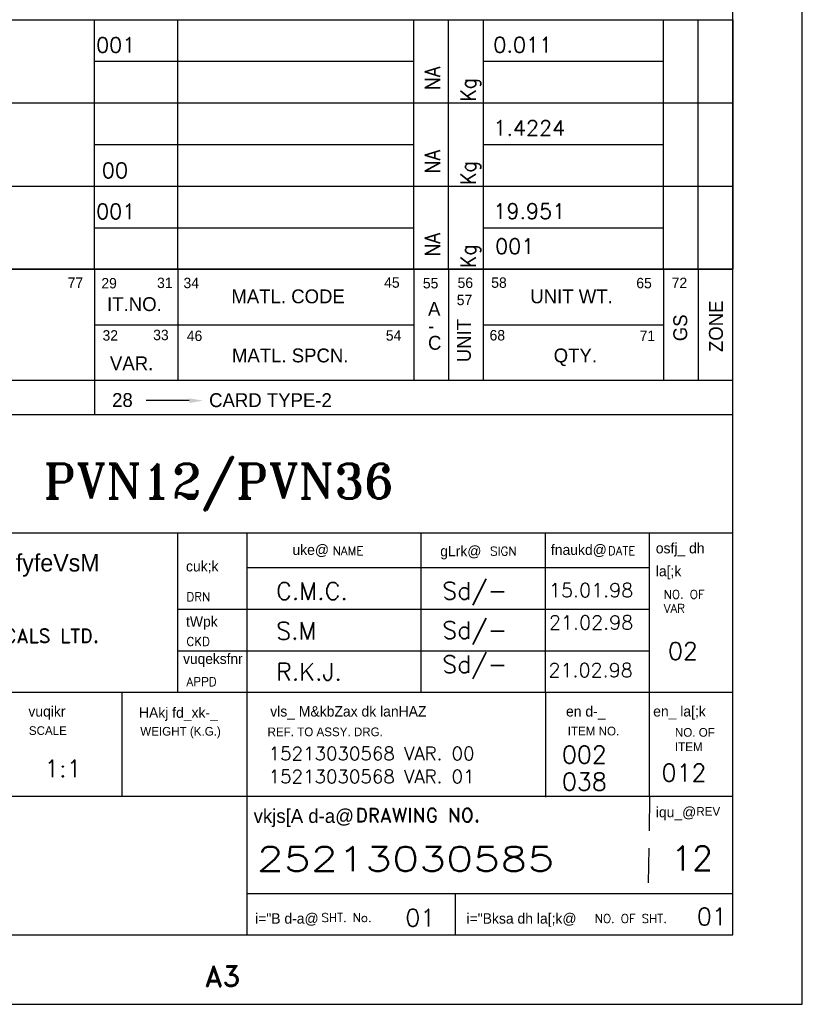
# Model space of a CAD drawing. Extents: x 5111 to 10755, y 3088 to 7079.
# Tile 7 of 8: x 9239 to 10755, y 3088 to 4996. Entities that reach past the tile are written whole.
import ezdxf
from ezdxf.enums import TextEntityAlignment as Align

# ---------------------------------------------------------------- set-up
doc = ezdxf.new("R2010")
doc.units = 0
doc.header["$LTSCALE"] = 10
doc.header["$MEASUREMENT"] = 0
doc.linetypes.add('DASHED', pattern=[0.75, 0.5, -0.25])
doc.layers.get('0').update_dxf_attribs({"linetype": 'CONTINUOUS'})
doc.layers.add('6', color=220, linetype='CONTINUOUS')
doc.layers.add('TEXT', color=7, linetype='CONTINUOUS')
doc.styles.add('HINDI', font='hindi')
doc.styles.add('ROMAND', font='romand')
doc.styles.add('ROMANS', font='romans')
doc.styles.add('ROMANT', font='romant.shx')

# ---------------------------------------------------------------- blocks, each defined once
blk = doc.blocks.new('A3')
for p, q in [((420, 0), (420, 297)), ((410, 10), (410, 287)), ((410, 85), (240, 85)), ((410, 10), (410, 85)), ((240, 68), (410, 68)), ((330, 45), (330, 68)), ((340, 45), (340, 68)), ((365, 68), (365, 45)), ((383, 45), (383, 68)), ((398, 45), (398, 68)), ((340, 63), (398, 63)), ((330, 57), (398, 57)), ((330, 51), (398, 51)), ((170, 45), (410, 45)), ((322, 30), (322, 45)), ((340, 10), (340, 45)), ((383, 45), (383, 29.89)), ((398, 30), (398, 45)), ((240, 30), (410, 30)), ((340, 16), (410, 16)), ((370, 10), (370, 16)), ((20, 10), (410, 10)), ((170, 10), (410, 10)), ((0, 0), (420, 0))]:
    blk.add_line(p, q)
at = {"color": 5}
for p, q in [((410, 106), (168, 106)), ((318, 106), (318, 90)), ((330, 106), (330, 90)), ((364, 106), (364, 90)), ((369, 106), (369, 90)), ((374, 106), (374, 90)), ((400, 106), (400, 90)), ((405, 106), (405, 90)), ((318, 98), (364, 98)), ((374, 98), (400, 98)), ((168, 90), (410, 90)), ((318, 90), (318, 85)), ((331.65, 87.06), (325.42, 87.06))]:
    blk.add_line(p, q, dxfattribs=at)
at = {"linetype": 'DASHED'}
blk.add_line((398, 30), (397.76, 16), dxfattribs=at)
at = {"color": 5}
blk.add_solid([(331.65, 87.39), (331.65, 86.72), (333.65, 87.06)], dxfattribs=at)
for s, height, p in [('77', 1.5, (314.13, 103.32)), ('29', 1.5, (318.98, 103.25)), ('31', 1.5, (327.01, 103.3)), ('34', 1.5, (330.82, 103.28)), ('45', 1.5, (359.74, 103.34)), ('55', 1.5, (365.32, 103.25)), ('56', 1.5, (370.32, 103.31)), ('58', 1.5, (375.17, 103.33)), ('65', 1.5, (396.08, 103.27)), ('72', 1.5, (401.18, 103.3)), ('MATL. CODE', 2, (337.72, 101.1)), ('57', 1.5, (370.2, 100.83)), ('UNIT WT.', 2, (380.8, 101.1)), ('IT.NO.', 2, (319.81, 99.98)), ('A', 2, (366.06, 99.31)), ('32', 1.5, (319.15, 95.72)), ('33', 1.5, (326.45, 95.78)), ('46', 1.5, (331.3, 95.66)), ('54', 1.5, (359.98, 95.71)), ('-', 2, (366.06, 96.85)), ('68', 1.5, (374.93, 95.74)), ('71', 1.5, (396.56, 95.66)), ('C', 2, (366.06, 94.4)), ('MATL. SPCN.', 2, (337.8, 92.58)), ('QTY.', 2, (384.17, 92.58)), ('VAR.', 2, (320.22, 91.45)), ('28', 2, (320.53, 86.15)), ('CARD TYPE-2', 2, (334.51, 86.13))]:
    blk.add_text(s, height=height, dxfattribs=at).set_placement(p)
for s, p in [('ZONE', (408.55, 94.07)), ('UNIT', (372.23, 92.6)), ('GS', (403.41, 95.63))]:
    blk.add_text(s, height=2, rotation=90, dxfattribs=at).set_placement(p)
for s, height, style, p in [('uke@', 1.5, 'HINDI', (346.52, 64.81)), ('gLrk@', 1.5, 'HINDI', (367.82, 64.62)), ('fnaukd@', 1.5, 'HINDI', (383.77, 64.81)), ('osfj_ dh', 1.5, 'HINDI', (398.89, 65.03)), ('HAkjr gsoh bysfDV&dYl fyfeVsM', 2.5, 'HINDI', (270.61, 62.42)), ('cuk;k', 1.5, 'HINDI', (331.18, 62.43)), ('la[;k', 1.5, 'HINDI', (398.89, 61.73)), ('tWpk', 1.5, 'HINDI', (331.18, 54.46)), ('vuqikr', 1.5, 'HINDI', (308.46, 41.5)), ('HAkj fd_xk-_', 1.5, 'HINDI', (324.4, 41.32)), ('vls_ M&kbZax dk lanHAZ', 1.5, 'HINDI', (343.32, 41.5)), ('en d-_', 1.5, 'HINDI', (385.95, 41.5)), ('en_ la[;k', 1.5, 'HINDI', (398.51, 41.51)), ('iqu_@', 1.5, 'HINDI', (398.89, 26.97)), ('vkjs[A d-a@', 2, 'HINDI', (340.93, 26.16)), ('i="B d-a@', 1.5, 'HINDI', (341.14, 11.63)), ('i="Bksa dh la[;k@', 1.5, 'HINDI', (371.61, 11.63)), ('A3', 3, 'ROMAND', (333.87, 2.56))]:
    blk.add_text(s, height=height, dxfattribs=dict(style=style)).set_placement(p)
at = {"style": 'HINDI', "width": 0.879523}
blk.add_text('vuqeksfnr', height=1.5, dxfattribs=at).set_placement((330.77, 49.08), (339.34, 49.08), align=Align.FIT)
at = {"color": 7, "style": 'ROMANS', "width": 1.3}
blk.add_attdef('DRG_NO', (81.19, 282.79), '', height=3.5, rotation=180, dxfattribs=at)
at = {"style": 'ROMANS'}
for tag, p, width in [('SHTNO', (13.59, 112.8), 0.8), ('REV_NO', (13.61, 103.51), 0.8), ('DRG_NO', (13.69, 75.16), 0.9)]:
    blk.add_attdef(tag, p, '', height=2.8, rotation=90, dxfattribs=dict(at, width=width))
at = {"color": 7, "style": 'ROMANS'}
for tag, p, height in [('PRODUCT', (309.08, 74.12), 4), ('DRN_SIGN', (366.75, 58.08), 1), ('CHD_SIGN', (366.79, 52.11), 1), ('APP_SIGN', (367.44, 46.31), 1), ('TITLE1', (257.16, 20), 3.5), ('TITLE2', (256.85, 13.78), 3.5)]:
    blk.add_attdef(tag, p, '', height=height, dxfattribs=at)
for tag, height, p in [('DRN_BY', 2, (352.45, 59.46)), ('DRN_DATE', 1.5, (390.7, 59.56)), ('CHD_BY', 2, (352.45, 53.45)), ('CHD_DATE', 1.5, (390.61, 54.05)), ('NOVAR', 2.5, (403.98, 50.51)), ('APP_BY', 2, (352.45, 47.45)), ('APP_DATE', 1.5, (390.61, 47.55)), ('SCALE', 2.5, (313.44, 34)), ('REFTOASSY', 2.5, (357.12, 34.38)), ('ITNO', 2.5, (390.34, 34.66)), ('NOIT', 2.5, (404.46, 32.96)), ('REV_NO', 3.5, (404.11, 21.06)), ('NOSHT', 2.5, (406.97, 12.66)), ('SHTNO', 2.5, (364.94, 12.48))]:
    blk.add_attdef(tag, text='', height=height, dxfattribs=at).set_placement(p, align=Align.MIDDLE)
at = {"color": 7, "style": 'ROMANS', "width": 0.8}
blk.add_attdef('WEIGHT', text='', height=2.3, dxfattribs=at).set_placement((330.68, 33.75), align=Align.MIDDLE)
at = {"color": 7, "style": 'ROMANS', "width": 1.3}
blk.add_attdef('DRG_NO', (341.38, 19.21), '', height=3.5, dxfattribs=at)
at = {"layer": 'TEXT'}
for s, height, style, p in [('NAME', 1.25, 'ROMANS', (352.32, 64.77)), ('SIGN', 1.25, 'ROMANS', (375.01, 64.73)), ('DATE', 1.25, 'ROMANS', (391.98, 64.79)), ('NO. OF', 1.25, 'ROMANS', (400.03, 58.49)), ('DRN', 1.25, 'ROMANS', (331.25, 58.14)), ('VAR', 1.25, 'ROMANS', (400.03, 56.47)), ('BHARAT HEAVY ELECTRICALS LTD.', 2, 'ROMAND', (272.99, 52.15)), ('CKD', 1.25, 'ROMANS', (331.25, 51.7)), ('APPD', 1.25, 'ROMANS', (331.25, 45.9)), ('DRAWING NO.', 2, 'ROMAND', (355.6, 26.27)), ('SHT. No.', 1.25, 'ROMANS', (350.7, 11.88)), ('NO. OF SHT.', 1.25, 'ROMANS', (390.09, 11.74))]:
    blk.add_text(s, height=height, dxfattribs=dict(at, style=style)).set_placement(p)
for s, p in [('SCALE', (308.53, 38.85)), ('WEIGHT (K.G.)', (324.59, 38.75)), ('REF. TO ASSY. DRG. ', (342.93, 38.67)), ('ITEM NO. ', (386.19, 38.78)), ('NO. OF', (401.64, 38.59)), ('ITEM', (401.64, 36.51)), ('REV', (404.73, 27.2))]:
    blk.add_text(s, height=1.25, dxfattribs=at).set_placement(p)
blk = doc.blocks.new('var3_btemplate')
at = {"color": 3}
for p, q in [((-278, 12), (0, 12)), ((-92, 0), (-92, 12)), ((-80, 0), (-80, 12)), ((-46, 0), (-46, 12)), ((-41.01, 0), (-41.01, 12)), ((-35.94, 0), (-35.94, 12)), ((-10, 0), (-10, 12)), ((-5, 0), (-5, 12)), ((0, 12), (0, 0)), ((-92, 6), (-46, 6)), ((-35.94, 6), (-10, 6)), ((-278, 0), (0, 0))]:
    blk.add_line(p, q, dxfattribs=at)
at = {"style": 'ROMANS', "width": 0.9, "flags": 4}
for tag, p in [('UT_O_QTY', (-37.05, 0.19)), ('A/C', (-42.21, 1.84)), ('GS', (-6, 3)), ('ZONE', (-1.14, -0.09))]:
    blk.add_attdef(tag, p, '', height=2.2, rotation=90, dxfattribs=at)
at = {"style": 'ROMANS', "width": 0.65, "flags": 4}
blk.add_attdef('ITEM_DESC', (-190.44, 7.11), '', height=2, dxfattribs=at)
at = {"style": 'ROMANS', "flags": 4}
for tag, p in [('ITEM_NO', (-91.78, 7.25)), ('MAT_CODE', (-79.25, 7.43)), ('IT_NO', (-203.15, 4.41)), ('QTY', (-34.27, 2.23)), ('IT_VAR', (-90.96, 1.17)), ('MAT_SPEC', (-79.12, 1.33))]:
    blk.add_attdef(tag, p, '', height=2.2, dxfattribs=at)
at = {"style": 'ROMANS'}
blk.add_attdef('WEIGHT', text='', height=2.2, dxfattribs=at).set_placement((-34.53, 6.62), align=Align.BOTTOM_LEFT)
at = {"style": 'ROMANS', "flags": 4}
for tag, p in [('VAR_2', (-272.21, 4.33)), ('VAR_1', (-260.08, 4.33)), ('VAR_0', (-247.96, 4.33)), ('DR_NO', (-117.68, 4.13))]:
    blk.add_attdef(tag, text='', height=2.2, dxfattribs=at).set_placement(p, align=Align.CENTER)
for tag, width, p in [('REMARKS', 0.75, (-242, 3.94)), ('ITEM_SIZE', 0.65, (-190.55, 1.11))]:
    blk.add_attdef(tag, text='', height=2, dxfattribs=dict(at, width=width)).set_placement(p, align=Align.BOTTOM_LEFT)
at = {"style": 'ROMANS'}
blk.add_attdef('IT_V', (-211.43, 4.44), '', height=2.2, dxfattribs=at)
at = {"style": 'ROMANS', "flags": 4}
blk.add_attdef('STD_NO', text='', height=2.2, dxfattribs=at).set_placement((-141.14, 5.59), align=Align.MIDDLE_LEFT)

msp = doc.modelspace()

# ---------------------------------------------------------------- block references
ref = msp.add_blockref('A3', (5111.26, 3087.8), dxfattribs=dict(xscale=13.436928, yscale=13.436928, zscale=13.436928))
ref.add_attrib('SCALE', '1:1', dxfattribs={"color": 7, "height": 33.592, "style": 'ROMANS'}).set_placement((9322.91, 3544.65), align=Align.MIDDLE)
ref.add_attrib('DRG_NO', '25213030585', (9698.32, 3345.94), dxfattribs={"color": 7, "height": 47.0292, "style": 'ROMANS', "width": 1.3})
ref.add_attrib('REV_NO', '12', dxfattribs={"color": 7, "height": 47.029, "style": 'ROMANS'}).set_placement((10541.3, 3370.83), align=Align.MIDDLE)
ref.add_attrib('SHTNO', '01', dxfattribs={"color": 7, "height": 33.592, "style": 'ROMANS'}).set_placement((10014.92, 3255.51), align=Align.MIDDLE)
ref.add_attrib('NOSHT', '01', dxfattribs={"color": 7, "height": 33.592, "style": 'ROMANS'}).set_placement((10579.65, 3257.91), align=Align.MIDDLE)
ref = msp.add_blockref('var3_btemplate', (10620.4, 4834.6), dxfattribs=dict(xscale=13.436928, yscale=13.436928))
ref.add_attrib('ITEM_NO', '001', (9387.16, 4932.01), dxfattribs={"height": 29.561, "style": 'ROMANS'})
ref.add_attrib('A/C', 'NA', (10053.19, 4859.29), dxfattribs={"height": 29.561, "rotation": 90, "style": 'ROMANS', "width": 0.9})
ref.add_attrib('UT_O_QTY', 'Kg', (10122.58, 4837.14), dxfattribs={"height": 29.561, "rotation": 90, "style": 'ROMANS', "width": 0.9})
ref.add_attrib('WEIGHT', '0.011', dxfattribs={"height": 29.561, "style": 'ROMANS'}).set_placement((10156.43, 4923.56), align=Align.BOTTOM_LEFT)
ref = msp.add_blockref('var3_btemplate', (10620.4, 4673.36), dxfattribs=dict(xscale=13.436928, yscale=13.436928))
ref.add_attrib('IT_VAR', '00', (9398.22, 4689.04), dxfattribs={"height": 29.561, "style": 'ROMANS'})
ref.add_attrib('A/C', 'NA', (10053.19, 4698.05), dxfattribs={"height": 29.561, "rotation": 90, "style": 'ROMANS', "width": 0.9})
ref.add_attrib('UT_O_QTY', 'Kg', (10122.58, 4675.9), dxfattribs={"height": 29.561, "rotation": 90, "style": 'ROMANS', "width": 0.9})
ref.add_attrib('WEIGHT', '1.4224', dxfattribs={"height": 29.561, "style": 'ROMANS'}).set_placement((10156.43, 4762.32), align=Align.BOTTOM_LEFT)
ref = msp.add_blockref('var3_btemplate', (10620.4, 4512.12), dxfattribs=dict(xscale=13.436928, yscale=13.436928))
ref.add_attrib('ITEM_NO', '001', (9387.16, 4609.52), dxfattribs={"height": 29.561, "style": 'ROMANS'})
ref.add_attrib('A/C', 'NA', (10053.19, 4536.81), dxfattribs={"height": 29.561, "rotation": 90, "style": 'ROMANS', "width": 0.9})
ref.add_attrib('UT_O_QTY', 'Kg', (10122.58, 4514.65), dxfattribs={"height": 29.561, "rotation": 90, "style": 'ROMANS', "width": 0.9})
ref.add_attrib('WEIGHT', '19.951', dxfattribs={"height": 29.561, "style": 'ROMANS'}).set_placement((10156.43, 4601.08), align=Align.BOTTOM_LEFT)
ref.add_attrib('QTY', '001', (10159.87, 4542.05), dxfattribs={"height": 29.561, "style": 'ROMANS'})

# ---------------------------------------------------------------- texts
at = {"layer": '6', "color": 220, "style": 'ROMANT'}
msp.add_text('PVN12/PVN36', height=67.392, dxfattribs=at).set_placement((9285.3, 4067.85))
at = {"layer": '6', "style": 'ROMANS'}
for s, height, p in [('C.M.C.', 33.696, (9736, 3871.78)), ('Sd/-', 33.696, (10057.62, 3872.43)), ('15.01.98', 27.21, (10264.17, 3876.96)), ('21.02.98', 27.21, (10264.17, 3814.16)), ('S.M', 33.696, (9736, 3794.69)), ('Sd/-', 33.696, (10057.62, 3796.24)), ('02', 33.696, (10494.77, 3755.56)), ('Sd/-', 33.696, (10057.62, 3729.87)), ('R.K.J.', 33.696, (9736, 3715.37)), ('21.02.98', 27.21, (10263.14, 3721.46)), ('15213030568 VAR. 00', 25.92, (9721.29, 3560.78)), ('002', 33.696, (10289.44, 3554.75)), ('012', 33.696, (10482.35, 3519.83)), ('15213030568 VAR. 01', 25.92, (9721.29, 3516.23)), ('038', 33.696, (10289.44, 3502.36))]:
    msp.add_text(s, height=height, dxfattribs=at).set_placement(p)

doc.saveas('drawing.dxf')
